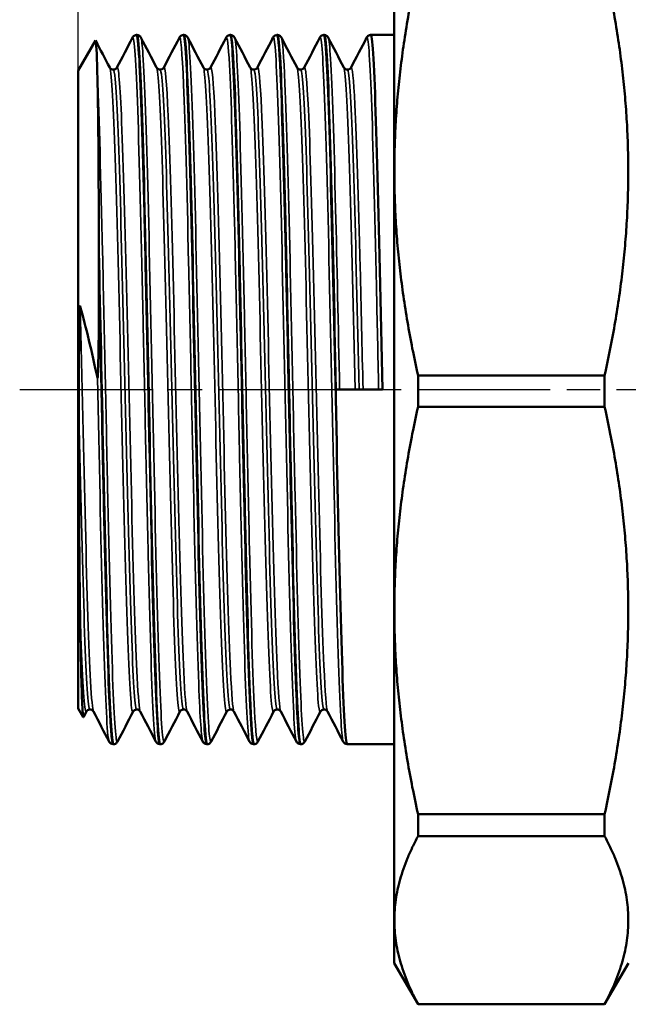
# Model space of a CAD drawing. Header units: millimetres. Extents: x 0 to 698, y -67 to 297.
# Tile 4 of 14: x 48 to 74, y 106 to 148. Entities that reach past the tile are written whole.
import ezdxf

# ---------------------------------------------------------------- set-up
doc = ezdxf.new("R2010")
doc.units = ezdxf.units.MM
doc.linetypes.add('CHAIN', pattern=[0.7087, 0.4724, -0.0591, 0.1181, -0.0591])
for name, color, linetype, lineweight in [('Видимые тонкие (ГОСТ)', 7, 'Continuous', 35), ('Видимый контур (ГОСТ)', 7, 'Continuous', 50), ('Осевая линия (ГОСТ)', 7, 'Continuous', 25), ('Размер (ГОСТ)', 7, 'Continuous', 25)]:
    doc.layers.add(name, color=color, linetype=linetype, lineweight=lineweight)
doc.styles.add('Обычный текст (ГОСТ)', font='GOST Common Italic.ttf')
doc.dimstyles.new('Обычный (ГОСТ)', dxfattribs={"dimtxt": 3.5, "dimasz": 3.5, "dimexe": 1, "dimexo": 0, "dimgap": 0.5, "dimtad": 1, "dimrnd": 1e-08, "dimtxsty": 'Обычный текст (ГОСТ)', "dimblk": 'Filled-1', "dimcen": 0.09, "dimdle": 15, "dimclrd": 256, "dimclre": 256, "dimclrt": 256, "dimazin": 2, "dimtfac": 0.714286, "dimtdec": 3, "dimtmove": 0, "dimatfit": 3, "dimfxl": 1, "dimtolj": 1, "dimlwd": 25, "dimlwe": 25, "dimarcsym": 0})

# ---------------------------------------------------------------- blocks, each defined once
blk = doc.blocks.new('Filled-1')
at = {"color": 0}
for p, q in [((0, 0), (-1, 0.143)), ((-1, 0.143), (-1, -0.143)), ((-1, 0), (0, 0)), ((-1, -0.143), (0, 0))]:
    blk.add_line(p, q, dxfattribs=at)
at = {"color": 0, "flags": 128}
blk.add_lwpolyline([(-1, -0.143), (0, 0), (-1, 0.143), (-1, -0.143)], dxfattribs=at)
at = {"color": 0}
blk.add_solid([(-1, -0.143), (0, 0), (-1, 0.143), (-1, -0.143)], dxfattribs=at)
blk = doc.blocks.new('*D13')
at = {"layer": 'Defpoints', "color": 0, "linetype": 'Continuous', "transparency": 16777216}
for p in [(90.813, 167.465), (90.813, 153.06), (50.813, 146.084)]:
    blk.add_point(p, dxfattribs=at)
at = {"layer": 'Размер (ГОСТ)', "linetype": 'Continuous', "lineweight": 25, "transparency": 16777216}
for p, q in [((50.813, 146.084), (50.813, 168.465)), ((90.813, 153.06), (90.813, 168.465)), ((54.313, 167.465), (87.313, 167.465))]:
    blk.add_line(p, q, dxfattribs=at)
at = {"layer": 'Размер (ГОСТ)', "linetype": 'Continuous', "lineweight": 25, "transparency": 16777216, "xscale": 3.5, "yscale": 3.5, "zscale": 3.5, "rotation": 180}
blk.add_blockref('Filled-1', (50.813, 167.465), dxfattribs=at)
at = {"layer": 'Размер (ГОСТ)', "linetype": 'Continuous', "lineweight": 25, "transparency": 16777216, "xscale": 3.5, "yscale": 3.5, "zscale": 3.5}
blk.add_blockref('Filled-1', (90.813, 167.465), dxfattribs=at)
at = {"layer": 'Размер (ГОСТ)', "linetype": 'Continuous', "lineweight": 25, "transparency": 16777216, "insert": (66.628, 171.465), "char_height": 3.5, "attachment_point": 1, "style": 'Обычный текст (ГОСТ)'}
blk.add_mtext('\\A1;40', dxfattribs=at)

msp = doc.modelspace()

# ---------------------------------------------------------------- linework, layer by layer
at = {"layer": 'Видимые тонкие (ГОСТ)'}
for points, knots in [([(55.133, 147.494), (55.193, 147.602), (55.253, 146.905), (55.313, 145.484), (55.385, 143.781), (55.457, 141.049), (55.529, 137.876), (55.601, 134.704), (55.673, 131.113), (55.745, 127.875), (55.817, 124.638), (55.889, 121.777), (55.96, 119.906), (56.018, 118.408), (56.076, 117.553), (56.133, 117.436)], [14.096544, 14.096544, 14.096544, 14.096544, 14.661943, 14.661943, 14.661943, 15.340031, 15.340031, 15.340031, 16.017974, 16.017974, 16.017974, 16.695775, 16.695775, 16.695775, 17.238137, 17.238137, 17.238137, 17.238137]), ([(63.133, 147.496), (63.201, 147.622), (63.268, 146.708), (63.336, 144.916), (63.408, 143.005), (63.48, 140.107), (63.552, 136.848), (63.583, 135.43), (63.615, 133.947), (63.646, 132.465)], [39.229285, 39.229285, 39.229285, 39.229285, 39.865744, 39.865744, 39.865744, 40.545033, 40.545033, 40.545033, 40.840704, 40.840704, 40.840704, 40.840704]), ([(53.133, 147.496), (53.139, 147.508), (53.146, 147.512), (53.152, 147.506), (53.224, 147.444), (53.296, 146.182), (53.368, 143.991), (53.44, 141.801), (53.512, 138.699), (53.585, 135.354), (53.657, 132.011), (53.729, 128.448), (53.801, 125.436), (53.873, 122.425), (53.945, 119.984), (54.017, 118.64), (54.056, 117.919), (54.094, 117.516), (54.133, 117.441)], [7.813359, 7.813359, 7.813359, 7.813359, 7.872176, 7.872176, 7.872176, 8.551939, 8.551939, 8.551939, 9.231517, 9.231517, 9.231517, 9.910913, 9.910913, 9.910913, 10.590132, 10.590132, 10.590132, 10.954951, 10.954951, 10.954951, 10.954951]), ([(53.492, 147.489), (53.522, 147.434), (53.551, 147.19), (53.58, 146.757), (53.652, 145.695), (53.724, 143.501), (53.796, 140.647), (53.868, 137.794), (53.94, 134.301), (54.012, 130.919), (54.084, 127.538), (54.156, 124.291), (54.228, 121.877), (54.3, 119.462), (54.372, 117.897), (54.444, 117.516), (54.46, 117.43), (54.476, 117.404), (54.492, 117.437)], [14.17779, 14.17779, 14.17779, 14.17779, 14.45475, 14.45475, 14.45475, 15.132884, 15.132884, 15.132884, 15.810871, 15.810871, 15.810871, 16.488715, 16.488715, 16.488715, 17.166419, 17.166419, 17.166419, 17.319382, 17.319382, 17.319382, 17.319382]), ([(55.492, 147.493), (55.505, 147.47), (55.519, 147.408), (55.532, 147.307), (55.604, 146.748), (55.676, 144.997), (55.749, 142.436), (55.821, 139.876), (55.893, 136.525), (55.966, 133.11), (56.038, 129.697), (56.11, 126.245), (56.183, 123.501), (56.255, 120.76), (56.327, 118.745), (56.399, 117.895), (56.43, 117.53), (56.461, 117.38), (56.492, 117.441)], [20.460975, 20.460975, 20.460975, 20.460975, 20.584522, 20.584522, 20.584522, 21.266611, 21.266611, 21.266611, 21.948243, 21.948243, 21.948243, 22.629433, 22.629433, 22.629433, 23.3102, 23.3102, 23.3102, 23.602568, 23.602568, 23.602568, 23.602568]), ([(57.133, 147.489), (57.18, 147.575), (57.226, 147.185), (57.273, 146.333), (57.345, 145.008), (57.417, 142.572), (57.49, 139.556), (57.562, 136.543), (57.634, 132.97), (57.707, 129.615), (57.779, 126.261), (57.851, 123.148), (57.924, 120.95), (57.993, 118.825), (58.063, 117.569), (58.133, 117.433)], [20.379729, 20.379729, 20.379729, 20.379729, 20.818352, 20.818352, 20.818352, 21.500283, 21.500283, 21.500283, 22.181761, 22.181761, 22.181761, 22.862805, 22.862805, 22.862805, 23.521322, 23.521322, 23.521322, 23.521322]), ([(57.492, 147.496), (57.561, 147.362), (57.629, 146.166), (57.697, 144.132), (57.769, 141.984), (57.841, 138.917), (57.913, 135.59), (57.985, 132.265), (58.057, 128.703), (58.129, 125.669), (58.2, 122.638), (58.272, 120.155), (58.344, 118.756), (58.394, 117.795), (58.443, 117.349), (58.492, 117.439)], [26.74416, 26.74416, 26.74416, 26.74416, 27.386799, 27.386799, 27.386799, 28.065048, 28.065048, 28.065048, 28.743002, 28.743002, 28.743002, 29.420675, 29.420675, 29.420675, 29.885753, 29.885753, 29.885753, 29.885753]), ([(59.133, 147.489), (59.162, 147.546), (59.191, 147.418), (59.221, 147.098), (59.293, 146.307), (59.365, 144.356), (59.437, 141.664), (59.509, 138.974), (59.581, 135.561), (59.652, 132.161), (59.724, 128.763), (59.796, 125.4), (59.868, 122.796), (59.94, 120.193), (60.012, 118.365), (60.084, 117.706), (60.1, 117.556), (60.117, 117.467), (60.133, 117.438)], [26.662915, 26.662915, 26.662915, 26.662915, 26.937906, 26.937906, 26.937906, 27.616359, 27.616359, 27.616359, 28.294507, 28.294507, 28.294507, 28.972364, 28.972364, 28.972364, 29.649946, 29.649946, 29.649946, 29.804507, 29.804507, 29.804507, 29.804507]), ([(59.492, 147.491), (59.543, 147.388), (59.593, 146.723), (59.644, 145.541), (59.716, 143.858), (59.788, 141.14), (59.86, 137.972), (59.932, 134.807), (60.004, 131.215), (60.076, 127.97), (60.148, 124.727), (60.22, 121.852), (60.292, 119.962), (60.359, 118.204), (60.425, 117.31), (60.492, 117.434)], [33.027346, 33.027346, 33.027346, 33.027346, 33.503934, 33.503934, 33.503934, 34.182755, 34.182755, 34.182755, 34.860943, 34.860943, 34.860943, 35.538561, 35.538561, 35.538561, 36.168938, 36.168938, 36.168938, 36.168938]), ([(61.133, 147.493), (61.147, 147.521), (61.16, 147.507), (61.174, 147.451), (61.246, 147.153), (61.318, 145.661), (61.39, 143.297), (61.462, 140.936), (61.534, 137.721), (61.606, 134.345), (61.678, 130.971), (61.75, 127.461), (61.822, 124.567), (61.894, 121.676), (61.966, 119.42), (62.038, 118.285), (62.069, 117.783), (62.101, 117.501), (62.133, 117.441)], [32.9461, 32.9461, 32.9461, 32.9461, 33.074406, 33.074406, 33.074406, 33.75366, 33.75366, 33.75366, 34.432241, 34.432241, 34.432241, 35.110212, 35.110212, 35.110212, 35.787636, 35.787636, 35.787636, 36.087693, 36.087693, 36.087693, 36.087693]), ([(61.492, 147.488), (61.525, 147.426), (61.558, 147.126), (61.591, 146.59), (61.664, 145.415), (61.736, 143.109), (61.808, 140.174), (61.865, 137.857), (61.922, 135.163), (61.979, 132.465)], [39.310531, 39.310531, 39.310531, 39.310531, 39.621118, 39.621118, 39.621118, 40.30271, 40.30271, 40.30271, 40.840704, 40.840704, 40.840704, 40.840704]), ([(52.465, 146.214), (52.533, 146.338), (52.6, 145.514), (52.668, 143.883), (52.742, 142.103), (52.815, 139.376), (52.889, 136.315), (52.963, 133.255), (53.037, 129.885), (53.11, 126.964), (53.184, 124.043), (53.258, 121.593), (53.331, 120.164), (53.376, 119.298), (53.421, 118.811), (53.465, 118.722)], [7.809584, 7.809584, 7.809584, 7.809584, 8.446349, 8.446349, 8.446349, 9.141241, 9.141241, 9.141241, 9.835942, 9.835942, 9.835942, 10.530457, 10.530457, 10.530457, 10.951176, 10.951176, 10.951176, 10.951176]), ([(54.465, 146.213), (54.529, 146.329), (54.593, 145.607), (54.657, 144.15), (54.73, 142.469), (54.804, 139.823), (54.877, 136.804), (54.951, 133.786), (55.024, 130.419), (55.098, 127.457), (55.171, 124.495), (55.245, 121.961), (55.319, 120.422), (55.367, 119.398), (55.416, 118.819), (55.465, 118.721)], [14.092769, 14.092769, 14.092769, 14.092769, 14.693883, 14.693883, 14.693883, 15.387215, 15.387215, 15.387215, 16.080396, 16.080396, 16.080396, 16.773429, 16.773429, 16.773429, 17.234362, 17.234362, 17.234362, 17.234362]), ([(56.465, 146.212), (56.527, 146.325), (56.59, 145.643), (56.652, 144.256), (56.726, 142.606), (56.8, 139.97), (56.874, 136.946), (56.948, 133.924), (57.022, 130.537), (57.096, 127.551), (57.169, 124.567), (57.243, 122.007), (57.317, 120.449), (57.367, 119.409), (57.416, 118.821), (57.465, 118.721)], [20.375954, 20.375954, 20.375954, 20.375954, 20.962364, 20.962364, 20.962364, 21.659534, 21.659534, 21.659534, 22.356234, 22.356234, 22.356234, 23.052485, 23.052485, 23.052485, 23.517547, 23.517547, 23.517547, 23.517547]), ([(52.16, 146.209), (52.182, 146.17), (52.203, 146.037), (52.225, 145.81), (52.299, 145.029), (52.372, 143.136), (52.446, 140.557), (52.52, 137.979), (52.593, 134.734), (52.667, 131.553), (52.741, 128.374), (52.815, 125.282), (52.888, 122.974), (52.962, 120.667), (53.036, 119.16), (53.109, 118.793), (53.126, 118.709), (53.143, 118.685), (53.16, 118.719)], [7.89838, 7.89838, 7.89838, 7.89838, 8.101262, 8.101262, 8.101262, 8.79625, 8.79625, 8.79625, 9.491045, 9.491045, 9.491045, 10.185652, 10.185652, 10.185652, 10.880076, 10.880076, 10.880076, 11.039972, 11.039972, 11.039972, 11.039972]), ([(52.313, 146.12), (52.339, 146.122), (52.365, 145.989), (52.391, 145.717), (52.465, 144.945), (52.539, 143.065), (52.613, 140.501), (52.686, 137.937), (52.76, 134.71), (52.834, 131.547), (52.908, 128.385), (52.982, 125.312), (53.056, 123.022), (53.129, 120.732), (53.203, 119.242), (53.277, 118.888), (53.289, 118.831), (53.301, 118.804), (53.313, 118.805)], [7.853982, 7.853982, 7.853982, 7.853982, 8.099677, 8.099677, 8.099677, 8.795948, 8.795948, 8.795948, 9.492026, 9.492026, 9.492026, 10.187914, 10.187914, 10.187914, 10.883619, 10.883619, 10.883619, 10.995574, 10.995574, 10.995574, 10.995574]), ([(54.16, 146.21), (54.178, 146.178), (54.196, 146.081), (54.214, 145.919), (54.287, 145.248), (54.361, 143.461), (54.434, 140.957), (54.508, 138.454), (54.582, 135.255), (54.655, 132.076), (54.729, 128.897), (54.802, 125.763), (54.876, 123.375), (54.949, 120.988), (55.023, 119.365), (55.096, 118.869), (55.118, 118.726), (55.139, 118.677), (55.16, 118.72)], [14.181565, 14.181565, 14.181565, 14.181565, 14.349584, 14.349584, 14.349584, 15.042994, 15.042994, 15.042994, 15.736249, 15.736249, 15.736249, 16.429355, 16.429355, 16.429355, 17.122315, 17.122315, 17.122315, 17.323158, 17.323158, 17.323158, 17.323158]), ([(54.313, 146.121), (54.336, 146.123), (54.36, 146.014), (54.384, 145.791), (54.457, 145.093), (54.531, 143.285), (54.605, 140.774), (54.678, 138.263), (54.752, 135.068), (54.826, 131.908), (54.899, 128.748), (54.973, 125.647), (55.047, 123.301), (55.12, 120.956), (55.194, 119.384), (55.268, 118.939), (55.283, 118.848), (55.298, 118.804), (55.313, 118.806)], [14.137167, 14.137167, 14.137167, 14.137167, 14.359523, 14.359523, 14.359523, 15.05421, 15.05421, 15.05421, 15.748743, 15.748743, 15.748743, 16.443125, 16.443125, 16.443125, 17.137361, 17.137361, 17.137361, 17.27876, 17.27876, 17.27876, 17.27876]), ([(56.16, 146.21), (56.178, 146.179), (56.195, 146.085), (56.213, 145.927), (56.287, 145.261), (56.361, 143.465), (56.435, 140.945), (56.509, 138.427), (56.583, 135.205), (56.657, 132.009), (56.73, 128.816), (56.804, 125.673), (56.878, 123.291), (56.952, 120.911), (57.026, 119.308), (57.1, 118.846), (57.12, 118.72), (57.14, 118.679), (57.16, 118.72)], [20.46475, 20.46475, 20.46475, 20.46475, 20.629918, 20.629918, 20.629918, 21.327317, 21.327317, 21.327317, 22.024238, 22.024238, 22.024238, 22.720701, 22.720701, 22.720701, 23.416723, 23.416723, 23.416723, 23.606343, 23.606343, 23.606343, 23.606343]), ([(56.313, 146.121), (56.337, 146.123), (56.361, 146.007), (56.386, 145.77), (56.46, 145.047), (56.534, 143.202), (56.608, 140.656), (56.682, 138.111), (56.756, 134.885), (56.83, 131.71), (56.904, 128.537), (56.978, 125.44), (57.052, 123.122), (57.126, 120.805), (57.2, 119.283), (57.274, 118.902), (57.287, 118.836), (57.3, 118.804), (57.313, 118.805)], [20.420352, 20.420352, 20.420352, 20.420352, 20.649558, 20.649558, 20.649558, 21.34823, 21.34823, 21.34823, 22.046424, 22.046424, 22.046424, 22.744158, 22.744158, 22.744158, 23.441449, 23.441449, 23.441449, 23.561945, 23.561945, 23.561945, 23.561945]), ([(58.16, 146.211), (58.175, 146.184), (58.191, 146.11), (58.206, 145.988), (58.279, 145.395), (58.353, 143.678), (58.426, 141.223), (58.5, 138.769), (58.574, 135.596), (58.647, 132.415), (58.721, 129.235), (58.794, 126.071), (58.868, 123.633), (58.941, 121.195), (59.015, 119.5), (59.088, 118.927), (59.112, 118.74), (59.136, 118.673), (59.16, 118.721)], [26.747935, 26.747935, 26.747935, 26.747935, 26.890815, 26.890815, 26.890815, 27.58455, 27.58455, 27.58455, 28.277965, 28.277965, 28.277965, 28.971075, 28.971075, 28.971075, 29.663897, 29.663897, 29.663897, 29.889528, 29.889528, 29.889528, 29.889528]), ([(58.313, 146.121), (58.336, 146.123), (58.359, 146.018), (58.382, 145.803), (58.456, 145.117), (58.53, 143.319), (58.603, 140.814), (58.677, 138.31), (58.751, 135.118), (58.825, 131.956), (58.898, 128.796), (58.972, 125.691), (59.046, 123.338), (59.119, 120.986), (59.193, 119.403), (59.267, 118.946), (59.282, 118.851), (59.297, 118.804), (59.313, 118.806)], [26.703538, 26.703538, 26.703538, 26.703538, 26.921878, 26.921878, 26.921878, 27.616879, 27.616879, 27.616879, 28.311559, 28.311559, 28.311559, 29.005934, 29.005934, 29.005934, 29.700021, 29.700021, 29.700021, 29.84513, 29.84513, 29.84513, 29.84513]), ([(58.465, 146.212), (58.525, 146.319), (58.585, 145.7), (58.644, 144.423), (58.718, 142.847), (58.791, 140.283), (58.865, 137.304), (58.939, 134.326), (59.012, 130.957), (59.086, 127.953), (59.159, 124.949), (59.233, 122.332), (59.306, 120.687), (59.359, 119.501), (59.412, 118.829), (59.465, 118.722)], [26.65914, 26.65914, 26.65914, 26.65914, 27.221496, 27.221496, 27.221496, 27.915076, 27.915076, 27.915076, 28.608344, 28.608344, 28.608344, 29.301314, 29.301314, 29.301314, 29.800732, 29.800732, 29.800732, 29.800732]), ([(60.16, 146.212), (60.173, 146.189), (60.185, 146.135), (60.198, 146.047), (60.271, 145.533), (60.345, 143.886), (60.419, 141.478), (60.492, 139.073), (60.566, 135.926), (60.64, 132.744), (60.713, 129.565), (60.787, 126.374), (60.86, 123.887), (60.935, 121.371), (61.009, 119.595), (61.083, 118.967), (61.109, 118.751), (61.135, 118.671), (61.16, 118.722)], [33.031121, 33.031121, 33.031121, 33.031121, 33.149018, 33.149018, 33.149018, 33.84347, 33.84347, 33.84347, 34.537227, 34.537227, 34.537227, 35.230356, 35.230356, 35.230356, 35.93165, 35.93165, 35.93165, 36.172713, 36.172713, 36.172713, 36.172713]), ([(60.313, 146.121), (60.334, 146.124), (60.356, 146.031), (60.378, 145.842), (60.452, 145.198), (60.525, 143.437), (60.599, 140.954), (60.673, 138.475), (60.747, 135.294), (60.821, 132.13), (60.894, 128.969), (60.968, 125.848), (61.042, 123.468), (61.116, 121.068), (61.19, 119.442), (61.264, 118.96), (61.281, 118.855), (61.297, 118.805), (61.313, 118.806)], [32.986723, 32.986723, 32.986723, 32.986723, 33.191314, 33.191314, 33.191314, 33.887004, 33.887004, 33.887004, 34.582, 34.582, 34.582, 35.27637, 35.27637, 35.27637, 35.976559, 35.976559, 35.976559, 36.128316, 36.128316, 36.128316, 36.128316]), ([(60.465, 146.212), (60.525, 146.319), (60.585, 145.699), (60.644, 144.419), (60.718, 142.84), (60.792, 140.272), (60.865, 137.289), (60.939, 134.31), (61.013, 130.94), (61.086, 127.936), (61.16, 124.935), (61.233, 122.32), (61.307, 120.679), (61.36, 119.498), (61.412, 118.828), (61.465, 118.721)], [32.942325, 32.942325, 32.942325, 32.942325, 33.505284, 33.505284, 33.505284, 34.199371, 34.199371, 34.199371, 34.892798, 34.892798, 34.892798, 35.585631, 35.585631, 35.585631, 36.083918, 36.083918, 36.083918, 36.083918]), ([(62.16, 146.212), (62.171, 146.192), (62.182, 146.147), (62.193, 146.076), (62.269, 145.592), (62.344, 143.918), (62.42, 141.446), (62.495, 138.975), (62.571, 135.727), (62.646, 132.465)], [39.314306, 39.314306, 39.314306, 39.314306, 39.418766, 39.418766, 39.418766, 40.129735, 40.129735, 40.129735, 40.840704, 40.840704, 40.840704, 40.840704]), ([(62.313, 146.122), (62.333, 146.124), (62.354, 146.042), (62.374, 145.874), (62.448, 145.263), (62.523, 143.517), (62.597, 141.034), (62.669, 138.629), (62.741, 135.552), (62.813, 132.465)], [39.269908, 39.269908, 39.269908, 39.269908, 39.462687, 39.462687, 39.462687, 40.162716, 40.162716, 40.162716, 40.840704, 40.840704, 40.840704, 40.840704]), ([(62.465, 146.21), (62.522, 146.313), (62.578, 145.766), (62.635, 144.619), (62.709, 143.122), (62.782, 140.613), (62.856, 137.658), (62.897, 136.014), (62.938, 134.24), (62.979, 132.465)], [39.22551, 39.22551, 39.22551, 39.22551, 39.7583, 39.7583, 39.7583, 40.453834, 40.453834, 40.453834, 40.840704, 40.840704, 40.840704, 40.840704]), ([(51.635, 145.736), (51.708, 144.132), (51.78, 141.473), (51.852, 138.335), (51.924, 135.198), (51.996, 131.604), (52.068, 128.328), (52.14, 125.053), (52.212, 122.119), (52.284, 120.159), (52.354, 118.274), (52.423, 117.303), (52.492, 117.433)], [8.344285, 8.344285, 8.344285, 8.344285, 9.023919, 9.023919, 9.023919, 9.70337, 9.70337, 9.70337, 10.382643, 10.382643, 10.382643, 11.036197, 11.036197, 11.036197, 11.036197]), ([(50.896, 136.026), (50.97, 132.939), (51.044, 129.565), (51.118, 126.667), (51.192, 123.77), (51.266, 121.37), (51.339, 120.01), (51.381, 119.238), (51.423, 118.805), (51.465, 118.723)], [2.87985, 2.87985, 2.87985, 2.87985, 3.576419, 3.576419, 3.576419, 4.272763, 4.272763, 4.272763, 4.667991, 4.667991, 4.667991, 4.667991]), ([(51.635, 132.965), (51.708, 129.552), (51.78, 126.109), (51.852, 123.386), (51.925, 120.663), (51.997, 118.677), (52.069, 117.859), (52.09, 117.617), (52.112, 117.478), (52.133, 117.439)], [3.108305, 3.108305, 3.108305, 3.108305, 3.789479, 3.789479, 3.789479, 4.470439, 4.470439, 4.470439, 4.671766, 4.671766, 4.671766, 4.671766]), ([(50.838, 131.395), (50.912, 128.227), (50.986, 125.161), (51.06, 122.894), (51.134, 120.627), (51.208, 119.175), (51.282, 118.867), (51.292, 118.824), (51.302, 118.803), (51.313, 118.804)], [3.220011, 3.220011, 3.220011, 3.220011, 3.917755, 3.917755, 3.917755, 4.615276, 4.615276, 4.615276, 4.712389, 4.712389, 4.712389, 4.712389]), ([(50.896, 122.732), (50.97, 120.474), (51.044, 119.04), (51.118, 118.756), (51.132, 118.702), (51.146, 118.689), (51.16, 118.718)], [3.927055, 3.927055, 3.927055, 3.927055, 4.6232876, 4.6232876, 4.6232876, 4.7567869, 4.7567869, 4.7567869, 4.7567869])]:
    msp.add_open_spline(points, degree=3, knots=knots, dxfattribs=at)
at = {"layer": 'Видимый контур (ГОСТ)'}
for p, q in [((64.313, 156.957), (64.313, 107.973)), ((53.321, 147.61), (53.305, 147.61)), ((55.321, 147.61), (55.305, 147.61)), ((57.321, 147.61), (57.305, 147.61)), ((59.321, 147.61), (59.305, 147.61)), ((61.321, 147.61), (61.305, 147.61)), ((64.313, 147.61), (63.305, 147.61)), ((50.813, 146.084), (51.553, 147.367)), ((50.813, 146.084), (50.813, 118.846)), ((51.694, 137.64), (51.694, 138.345)), ((65.328, 131.733), (65.328, 133.072)), ((65.328, 133.072), (73.298, 133.072)), ((73.298, 133.072), (73.298, 131.733)), ((63.805, 132.465), (61.821, 132.465)), ((65.328, 131.733), (73.298, 131.733)), ((50.813, 118.846), (51.028, 118.474)), ((51.16, 118.715), (51.035, 118.474)), ((52.321, 117.32), (52.305, 117.32)), ((54.321, 117.32), (54.305, 117.32)), ((56.321, 117.32), (56.305, 117.32)), ((58.321, 117.32), (58.305, 117.32)), ((60.321, 117.32), (60.305, 117.32)), ((64.313, 117.32), (62.305, 117.32)), ((65.328, 113.393), (65.328, 114.337)), ((65.328, 114.337), (73.298, 114.337)), ((73.298, 114.337), (73.298, 113.393)), ((65.328, 113.393), (73.298, 113.393)), ((64.313, 107.973), (65.328, 106.215)), ((74.313, 107.973), (73.298, 106.215)), ((65.328, 106.215), (65.328, 106.222)), ((65.328, 106.222), (73.298, 106.222)), ((65.328, 106.215), (73.298, 106.215)), ((73.298, 106.222), (73.298, 106.215))]:
    msp.add_line(p, q, dxfattribs=at)
for points in [[(65.328, 150.502), (63.374, 141.787), (65.328, 133.072)], [(73.298, 133.072), (75.251, 141.787), (73.298, 150.502)], [(65.328, 131.733), (63.374, 123.035), (65.328, 114.337)], [(73.298, 114.337), (75.251, 123.035), (73.298, 131.733)], [(65.328, 113.393), (63.374, 109.808), (65.328, 106.222)], [(73.298, 106.222), (75.251, 109.808), (73.298, 113.393)]]:
    msp.add_rational_spline(points, [1.00023554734, 1.07168094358, 1.00023554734], degree=2, dxfattribs=at)
for points, knots in [([(53.133, 147.496), (53.141, 147.512), (53.152, 147.531), (53.188, 147.566), (53.204, 147.579), (53.247, 147.6), (53.275, 147.609), (53.304, 147.61)], [0, 0, 0, 0, 0.03103662, 0.03103662, 0.04718856, 0.04718856, 0.06391923, 0.06391923, 0.06391923, 0.06391923]), ([(53.304, 147.602), (53.344, 147.602), (53.384, 147.254), (53.424, 146.562), (53.496, 145.31), (53.568, 142.941), (53.64, 139.965), (53.712, 136.99), (53.784, 133.429), (53.856, 130.048), (53.928, 126.668), (54, 123.492), (54.072, 121.203), (54.144, 118.915), (54.216, 117.528), (54.287, 117.342), (54.293, 117.327), (54.299, 117.32), (54.305, 117.32)], [7.85309, 7.85309, 7.85309, 7.85309, 8.228148, 8.228148, 8.228148, 8.906677, 8.906677, 8.906677, 9.585024, 9.585024, 9.585024, 10.263193, 10.263193, 10.263193, 10.941186, 10.941186, 10.941186, 10.995574, 10.995574, 10.995574, 10.995574]), ([(53.321, 147.61), (53.361, 147.608), (53.399, 147.593), (53.447, 147.56), (53.461, 147.543), (53.481, 147.517), (53.487, 147.506), (53.492, 147.496)], [0, 0, 0, 0, 0.02314526, 0.02314526, 0.0445563, 0.0445563, 0.06388732, 0.06388732, 0.06388732, 0.06388732]), ([(54.321, 117.326), (54.3, 117.322), (54.278, 117.421), (54.257, 117.624), (54.185, 118.307), (54.113, 120.168), (54.041, 122.805), (53.969, 125.441), (53.897, 128.833), (53.825, 132.254), (53.753, 135.672), (53.681, 139.095), (53.61, 141.789), (53.538, 144.48), (53.466, 146.425), (53.394, 147.207), (53.37, 147.474), (53.345, 147.605), (53.321, 147.603)], [-17.279651, -17.279651, -17.279651, -17.279651, -17.078008, -17.078008, -17.078008, -16.399588, -16.399588, -16.399588, -15.721865, -15.721865, -15.721865, -15.044776, -15.044776, -15.044776, -14.36826, -14.36826, -14.36826, -14.137167, -14.137167, -14.137167, -14.137167]), ([(55.133, 147.496), (55.141, 147.512), (55.152, 147.531), (55.188, 147.566), (55.204, 147.579), (55.247, 147.6), (55.275, 147.609), (55.304, 147.61)], [0, 0, 0, 0, 0.03103662, 0.03103662, 0.04718856, 0.04718856, 0.06391923, 0.06391923, 0.06391923, 0.06391923]), ([(55.304, 147.604), (55.325, 147.607), (55.345, 147.518), (55.366, 147.333), (55.438, 146.682), (55.509, 144.857), (55.581, 142.248), (55.653, 139.639), (55.725, 136.265), (55.797, 132.849), (55.868, 129.434), (55.94, 126), (56.012, 123.283), (56.084, 120.567), (56.156, 118.586), (56.227, 117.764), (56.253, 117.469), (56.279, 117.325), (56.305, 117.327)], [14.136276, 14.136276, 14.136276, 14.136276, 14.328672, 14.328672, 14.328672, 15.005701, 15.005701, 15.005701, 15.682582, 15.682582, 15.682582, 16.35932, 16.35932, 16.35932, 17.035919, 17.035919, 17.035919, 17.27876, 17.27876, 17.27876, 17.27876]), ([(56.321, 117.328), (56.281, 117.328), (56.241, 117.683), (56.2, 118.388), (56.129, 119.649), (56.057, 122.022), (55.985, 124.997), (55.913, 127.971), (55.841, 131.526), (55.769, 134.9), (55.697, 138.273), (55.626, 141.441), (55.554, 143.726), (55.482, 146.01), (55.41, 147.395), (55.338, 147.586), (55.333, 147.602), (55.327, 147.61), (55.321, 147.609)], [-23.562836, -23.562836, -23.562836, -23.562836, -23.184198, -23.184198, -23.184198, -22.506759, -22.506759, -22.506759, -21.829631, -21.829631, -21.829631, -21.152798, -21.152798, -21.152798, -20.476246, -20.476246, -20.476246, -20.420352, -20.420352, -20.420352, -20.420352]), ([(55.321, 147.61), (55.361, 147.608), (55.399, 147.593), (55.447, 147.56), (55.461, 147.543), (55.481, 147.517), (55.487, 147.506), (55.492, 147.496)], [0, 0, 0, 0, 0.02314526, 0.02314526, 0.0445563, 0.0445563, 0.06388732, 0.06388732, 0.06388732, 0.06388732]), ([(57.133, 147.496), (57.141, 147.512), (57.152, 147.531), (57.188, 147.566), (57.204, 147.579), (57.247, 147.6), (57.275, 147.609), (57.304, 147.61)], [0, 0, 0, 0, 0.03103662, 0.03103662, 0.04718856, 0.04718856, 0.06391923, 0.06391923, 0.06391923, 0.06391923]), ([(57.304, 147.609), (57.308, 147.61), (57.312, 147.607), (57.315, 147.601), (57.388, 147.486), (57.46, 146.158), (57.532, 143.905), (57.604, 141.654), (57.677, 138.495), (57.749, 135.112), (57.821, 131.731), (57.893, 128.15), (57.965, 125.145), (58.037, 122.141), (58.11, 119.732), (58.182, 118.438), (58.223, 117.702), (58.264, 117.33), (58.305, 117.328)], [20.419461, 20.419461, 20.419461, 20.419461, 20.453859, 20.453859, 20.453859, 21.134898, 21.134898, 21.134898, 21.815477, 21.815477, 21.815477, 22.495615, 22.495615, 22.495615, 23.175326, 23.175326, 23.175326, 23.561945, 23.561945, 23.561945, 23.561945]), ([(57.321, 147.61), (57.361, 147.608), (57.399, 147.593), (57.447, 147.56), (57.461, 147.543), (57.481, 147.517), (57.487, 147.506), (57.492, 147.496)], [0, 0, 0, 0, 0.02314526, 0.02314526, 0.0445563, 0.0445563, 0.06388732, 0.06388732, 0.06388732, 0.06388732]), ([(58.321, 117.323), (58.263, 117.327), (58.205, 118.092), (58.146, 119.532), (58.074, 121.321), (58.002, 124.14), (57.93, 127.379), (57.857, 130.614), (57.785, 134.246), (57.713, 137.487), (57.641, 140.726), (57.569, 143.552), (57.497, 145.355), (57.438, 146.82), (57.379, 147.6), (57.321, 147.607)], [-29.846022, -29.846022, -29.846022, -29.846022, -29.297787, -29.297787, -29.297787, -28.616827, -28.616827, -28.616827, -27.936323, -27.936323, -27.936323, -27.256259, -27.256259, -27.256259, -26.703538, -26.703538, -26.703538, -26.703538]), ([(59.133, 147.496), (59.141, 147.512), (59.152, 147.531), (59.188, 147.566), (59.204, 147.579), (59.247, 147.6), (59.275, 147.609), (59.304, 147.61)], [0, 0, 0, 0, 0.03103662, 0.03103662, 0.04718856, 0.04718856, 0.06391923, 0.06391923, 0.06391923, 0.06391923]), ([(59.304, 147.606), (59.362, 147.602), (59.42, 146.853), (59.477, 145.439), (59.549, 143.676), (59.621, 140.89), (59.693, 137.681), (59.765, 134.473), (59.836, 130.863), (59.908, 127.625), (59.98, 124.388), (60.052, 121.545), (60.124, 119.705), (60.184, 118.158), (60.244, 117.329), (60.305, 117.322)], [26.702646, 26.702646, 26.702646, 26.702646, 27.24555, 27.24555, 27.24555, 27.92273, 27.92273, 27.92273, 28.599611, 28.599611, 28.599611, 29.27621, 29.27621, 29.27621, 29.84513, 29.84513, 29.84513, 29.84513]), ([(59.321, 147.61), (59.361, 147.608), (59.399, 147.593), (59.447, 147.56), (59.461, 147.543), (59.481, 147.517), (59.487, 147.506), (59.492, 147.496)], [0, 0, 0, 0, 0.02314526, 0.02314526, 0.0445563, 0.0445563, 0.06388732, 0.06388732, 0.06388732, 0.06388732]), ([(60.321, 117.32), (60.317, 117.32), (60.314, 117.322), (60.31, 117.328), (60.239, 117.438), (60.167, 118.747), (60.095, 120.973), (60.023, 123.199), (59.951, 126.328), (59.879, 129.688), (59.808, 133.047), (59.736, 136.614), (59.664, 139.625), (59.592, 142.635), (59.52, 145.069), (59.449, 146.405), (59.406, 147.197), (59.363, 147.6), (59.321, 147.602)], [-36.129207, -36.129207, -36.129207, -36.129207, -36.096096, -36.096096, -36.096096, -35.418944, -35.418944, -35.418944, -34.741942, -34.741942, -34.741942, -34.065086, -34.065086, -34.065086, -33.388373, -33.388373, -33.388373, -32.986723, -32.986723, -32.986723, -32.986723]), ([(61.133, 147.496), (61.141, 147.512), (61.152, 147.531), (61.188, 147.566), (61.204, 147.579), (61.247, 147.6), (61.275, 147.609), (61.304, 147.61)], [0, 0, 0, 0, 0.03103662, 0.03103662, 0.04718856, 0.04718856, 0.06391923, 0.06391923, 0.06391923, 0.06391923]), ([(61.304, 147.602), (61.344, 147.602), (61.383, 147.268), (61.422, 146.602), (61.493, 145.374), (61.565, 143.029), (61.637, 140.069), (61.709, 137.113), (61.781, 133.564), (61.853, 130.184), (61.925, 126.808), (61.996, 123.623), (62.068, 121.312), (62.141, 118.982), (62.213, 117.558), (62.285, 117.348), (62.292, 117.329), (62.298, 117.32), (62.305, 117.321)], [32.985831, 32.985831, 32.985831, 32.985831, 33.353636, 33.353636, 33.353636, 34.031471, 34.031471, 34.031471, 34.708661, 34.708661, 34.708661, 35.385269, 35.385269, 35.385269, 36.067328, 36.067328, 36.067328, 36.128316, 36.128316, 36.128316, 36.128316]), ([(61.321, 147.61), (61.361, 147.608), (61.399, 147.593), (61.447, 147.56), (61.461, 147.543), (61.481, 147.517), (61.487, 147.506), (61.492, 147.496)], [0, 0, 0, 0, 0.02314526, 0.02314526, 0.0445563, 0.0445563, 0.06388732, 0.06388732, 0.06388732, 0.06388732]), ([(61.821, 132.465), (61.749, 135.889), (61.677, 139.302), (61.605, 141.968), (61.533, 144.634), (61.461, 146.535), (61.389, 147.263), (61.366, 147.493), (61.343, 147.606), (61.321, 147.604)], [-40.840704, -40.840704, -40.840704, -40.840704, -40.162389, -40.162389, -40.162389, -39.484252, -39.484252, -39.484252, -39.269908, -39.269908, -39.269908, -39.269908]), ([(63.133, 147.496), (63.141, 147.512), (63.152, 147.531), (63.188, 147.566), (63.204, 147.579), (63.247, 147.6), (63.275, 147.609), (63.304, 147.61)], [0, 0, 0, 0, 0.03103662, 0.03103662, 0.04718856, 0.04718856, 0.06391923, 0.06391923, 0.06391923, 0.06391923]), ([(63.304, 147.604), (63.325, 147.607), (63.346, 147.513), (63.367, 147.319), (63.44, 146.642), (63.513, 144.755), (63.586, 142.073), (63.659, 139.391), (63.732, 135.934), (63.805, 132.465)], [39.269017, 39.269017, 39.269017, 39.269017, 39.466233, 39.466233, 39.466233, 40.153469, 40.153469, 40.153469, 40.840704, 40.840704, 40.840704, 40.840704]), ([(51.553, 147.367), (51.559, 147.376), (51.565, 147.361), (51.592, 147.161), (51.614, 146.622), (51.635, 145.736)], [-0.7365447, -0.7365447, -0.7365447, -0.7365447, -0.5855079, -0.5855079, 0, 0, 0, 0]), ([(52.16, 146.215), (52.164, 146.208), (52.17, 146.195), (52.201, 146.166), (52.216, 146.154), (52.257, 146.134), (52.285, 146.127), (52.313, 146.127)], [0, 0, 0, 0, 0.03112955, 0.03112955, 0.0474541, 0.0474541, 0.06438778, 0.06438778, 0.06438778, 0.06438778]), ([(52.313, 146.127), (52.352, 146.127), (52.39, 146.142), (52.434, 146.172), (52.445, 146.185), (52.459, 146.204), (52.463, 146.21), (52.465, 146.215)], [0, 0, 0, 0, 0.02401448, 0.02401448, 0.04491316, 0.04491316, 0.06436013, 0.06436013, 0.06436013, 0.06436013]), ([(54.16, 146.215), (54.164, 146.208), (54.17, 146.195), (54.201, 146.166), (54.216, 146.154), (54.257, 146.134), (54.285, 146.127), (54.313, 146.127)], [0, 0, 0, 0, 0.03112955, 0.03112955, 0.0474541, 0.0474541, 0.06438778, 0.06438778, 0.06438778, 0.06438778]), ([(54.313, 146.127), (54.352, 146.127), (54.39, 146.142), (54.434, 146.172), (54.445, 146.185), (54.459, 146.204), (54.463, 146.21), (54.465, 146.215)], [0, 0, 0, 0, 0.02401448, 0.02401448, 0.04491316, 0.04491316, 0.06436013, 0.06436013, 0.06436013, 0.06436013]), ([(56.16, 146.215), (56.164, 146.208), (56.17, 146.195), (56.201, 146.166), (56.216, 146.154), (56.257, 146.134), (56.285, 146.127), (56.313, 146.127)], [0, 0, 0, 0, 0.03112955, 0.03112955, 0.0474541, 0.0474541, 0.06438778, 0.06438778, 0.06438778, 0.06438778]), ([(56.313, 146.127), (56.352, 146.127), (56.39, 146.142), (56.434, 146.172), (56.445, 146.185), (56.459, 146.204), (56.463, 146.21), (56.465, 146.215)], [0, 0, 0, 0, 0.02401448, 0.02401448, 0.04491316, 0.04491316, 0.06436013, 0.06436013, 0.06436013, 0.06436013]), ([(58.16, 146.215), (58.164, 146.208), (58.17, 146.195), (58.201, 146.166), (58.216, 146.154), (58.257, 146.134), (58.285, 146.127), (58.313, 146.127)], [0, 0, 0, 0, 0.03112955, 0.03112955, 0.0474541, 0.0474541, 0.06438778, 0.06438778, 0.06438778, 0.06438778]), ([(58.313, 146.127), (58.352, 146.127), (58.39, 146.142), (58.434, 146.172), (58.445, 146.185), (58.459, 146.204), (58.463, 146.21), (58.465, 146.215)], [0, 0, 0, 0, 0.02401448, 0.02401448, 0.04491316, 0.04491316, 0.06436013, 0.06436013, 0.06436013, 0.06436013]), ([(60.16, 146.215), (60.164, 146.208), (60.17, 146.195), (60.201, 146.166), (60.216, 146.154), (60.257, 146.134), (60.285, 146.127), (60.313, 146.127)], [0, 0, 0, 0, 0.03112955, 0.03112955, 0.0474541, 0.0474541, 0.06438778, 0.06438778, 0.06438778, 0.06438778]), ([(60.313, 146.127), (60.352, 146.127), (60.39, 146.142), (60.434, 146.172), (60.445, 146.185), (60.459, 146.204), (60.463, 146.21), (60.465, 146.215)], [0, 0, 0, 0, 0.02401448, 0.02401448, 0.04491316, 0.04491316, 0.06436013, 0.06436013, 0.06436013, 0.06436013]), ([(62.16, 146.215), (62.164, 146.208), (62.17, 146.195), (62.201, 146.166), (62.216, 146.154), (62.257, 146.134), (62.285, 146.127), (62.313, 146.127)], [0, 0, 0, 0, 0.03112955, 0.03112955, 0.0474541, 0.0474541, 0.06438778, 0.06438778, 0.06438778, 0.06438778]), ([(62.313, 146.127), (62.352, 146.127), (62.39, 146.142), (62.434, 146.172), (62.445, 146.185), (62.459, 146.204), (62.463, 146.21), (62.465, 146.215)], [0, 0, 0, 0, 0.02401448, 0.02401448, 0.04491316, 0.04491316, 0.06436013, 0.06436013, 0.06436013, 0.06436013]), ([(51.635, 145.736), (51.654, 144.966), (51.667, 143.935), (51.687, 141.424), (51.693, 139.95), (51.694, 138.345)], [-1.03195, -1.03195, -1.03195, -1.03195, -0.522544, -0.522544, 0, 0, 0, 0]), ([(52.321, 117.32), (52.318, 117.32), (52.315, 117.321), (52.312, 117.325), (52.241, 117.413), (52.169, 118.704), (52.097, 120.919), (52.024, 123.144), (51.952, 126.286), (51.88, 129.664), (51.818, 132.565), (51.756, 135.625), (51.694, 138.345)], [-10.996466, -10.996466, -10.996466, -10.996466, -10.969837, -10.969837, -10.969837, -10.291708, -10.291708, -10.291708, -9.610762, -9.610762, -9.610762, -9.02601, -9.02601, -9.02601, -9.02601]), ([(51.694, 137.64), (51.693, 136.27), (51.702, 134.805), (51.659, 133.186), (51.654, 133.062), (51.647, 132.989), (51.646, 132.975), (51.643, 132.964), (51.643, 132.961), (51.642, 132.958), (51.641, 132.958), (51.641, 132.957), (51.64, 132.956), (51.64, 132.956), (51.64, 132.956), (51.639, 132.956), (51.639, 132.956), (51.638, 132.957), (51.638, 132.957), (51.637, 132.96), (51.636, 132.962), (51.635, 132.965)], [-0.2130595, -0.2130595, -0.2130595, -0.2130595, -0.0280792, -0.0280792, -0.0075214, -0.0075214, -0.0036756, -0.0036756, -0.0025972, -0.0025972, -0.0021556, -0.0021556, -0.001904, -0.001904, -0.0016946, -0.0016946, -0.0014568, -0.0014568, -0.001083, -0.001083, 0, 0, 0, 0]), ([(51.694, 137.64), (51.766, 134.413), (51.838, 130.784), (51.91, 127.537), (51.982, 124.291), (52.055, 121.451), (52.127, 119.629), (52.186, 118.13), (52.245, 117.329), (52.305, 117.323)], [2.79285, 2.79285, 2.79285, 2.79285, 3.472987, 3.472987, 3.472987, 4.152908, 4.152908, 4.152908, 4.712389, 4.712389, 4.712389, 4.712389]), ([(50.896, 136.026), (50.896, 136.028), (50.895, 136.029), (50.894, 136.031), (50.894, 136.032), (50.893, 136.033), (50.893, 136.033), (50.892, 136.033), (50.892, 136.033), (50.892, 136.033), (50.891, 136.033), (50.891, 136.032), (50.89, 136.031), (50.89, 136.029), (50.889, 136.027), (50.887, 136.018), (50.885, 136.006), (50.879, 135.947), (50.875, 135.876), (50.864, 135.582), (50.858, 135.276), (50.843, 134.039), (50.838, 132.835), (50.838, 131.395)], [-0.7735822, -0.7735822, -0.7735822, -0.7735822, -0.7654207, -0.7654207, -0.7600148, -0.7600148, -0.7571245, -0.7571245, -0.7548842, -0.7548842, -0.7524593, -0.7524593, -0.7488403, -0.7488403, -0.7418031, -0.7418031, -0.7114587, -0.7114587, -0.6278512, -0.6278512, -0.433391, -0.433391, 0, 0, 0, 0]), ([(51.635, 132.965), (51.514, 133.521), (51.391, 134.061), (51.145, 135.084), (51.022, 135.567), (50.896, 136.026)], [-0.3608278, -0.3608278, -0.3608278, -0.3608278, -0.1770824, -0.1770824, 0, 0, 0, 0]), ([(50.838, 131.395), (50.838, 129.771), (50.844, 128.188), (50.863, 125.237), (50.876, 123.897), (50.896, 122.732)], [-0.9728064, -0.9728064, -0.9728064, -0.9728064, -0.4841837, -0.4841837, 0, 0, 0, 0]), ([(50.896, 122.732), (50.911, 121.86), (50.925, 121.102), (50.955, 119.848), (50.969, 119.359), (51.001, 118.625), (51.018, 118.442), (51.035, 118.474)], [-6.388937, -6.388937, -6.388937, -6.388937, -6.025847, -6.025847, -5.660779, -5.660779, -5.233204, -5.233204, -5.233204, -5.233204]), ([(51.313, 118.803), (51.273, 118.803), (51.236, 118.788), (51.192, 118.758), (51.18, 118.745), (51.166, 118.726), (51.162, 118.719), (51.16, 118.715)], [0, 0, 0, 0, 0.02401448, 0.02401448, 0.04491316, 0.04491316, 0.06436013, 0.06436013, 0.06436013, 0.06436013]), ([(51.465, 118.715), (51.462, 118.722), (51.455, 118.735), (51.425, 118.764), (51.41, 118.776), (51.368, 118.795), (51.341, 118.803), (51.313, 118.803)], [0, 0, 0, 0, 0.03112955, 0.03112955, 0.0474541, 0.0474541, 0.06438778, 0.06438778, 0.06438778, 0.06438778]), ([(53.313, 118.803), (53.273, 118.803), (53.236, 118.788), (53.192, 118.758), (53.18, 118.745), (53.166, 118.726), (53.162, 118.719), (53.16, 118.715)], [0, 0, 0, 0, 0.02401448, 0.02401448, 0.04491316, 0.04491316, 0.06436013, 0.06436013, 0.06436013, 0.06436013]), ([(53.465, 118.715), (53.462, 118.722), (53.455, 118.735), (53.425, 118.764), (53.41, 118.776), (53.368, 118.795), (53.341, 118.803), (53.313, 118.803)], [0, 0, 0, 0, 0.03112955, 0.03112955, 0.0474541, 0.0474541, 0.06438778, 0.06438778, 0.06438778, 0.06438778]), ([(55.313, 118.803), (55.273, 118.803), (55.236, 118.788), (55.192, 118.758), (55.18, 118.745), (55.166, 118.726), (55.162, 118.719), (55.16, 118.715)], [0, 0, 0, 0, 0.02401448, 0.02401448, 0.04491316, 0.04491316, 0.06436013, 0.06436013, 0.06436013, 0.06436013]), ([(55.465, 118.715), (55.462, 118.722), (55.455, 118.735), (55.425, 118.764), (55.41, 118.776), (55.368, 118.795), (55.341, 118.803), (55.313, 118.803)], [0, 0, 0, 0, 0.03112955, 0.03112955, 0.0474541, 0.0474541, 0.06438778, 0.06438778, 0.06438778, 0.06438778]), ([(57.313, 118.803), (57.273, 118.803), (57.236, 118.788), (57.192, 118.758), (57.18, 118.745), (57.166, 118.726), (57.162, 118.719), (57.16, 118.715)], [0, 0, 0, 0, 0.02401448, 0.02401448, 0.04491316, 0.04491316, 0.06436013, 0.06436013, 0.06436013, 0.06436013]), ([(57.465, 118.715), (57.462, 118.722), (57.455, 118.735), (57.425, 118.764), (57.41, 118.776), (57.368, 118.795), (57.341, 118.803), (57.313, 118.803)], [0, 0, 0, 0, 0.03112955, 0.03112955, 0.0474541, 0.0474541, 0.06438778, 0.06438778, 0.06438778, 0.06438778]), ([(59.313, 118.803), (59.273, 118.803), (59.236, 118.788), (59.192, 118.758), (59.18, 118.745), (59.166, 118.726), (59.162, 118.719), (59.16, 118.715)], [0, 0, 0, 0, 0.02401448, 0.02401448, 0.04491316, 0.04491316, 0.06436013, 0.06436013, 0.06436013, 0.06436013]), ([(59.465, 118.715), (59.462, 118.722), (59.455, 118.735), (59.425, 118.764), (59.41, 118.776), (59.368, 118.795), (59.341, 118.803), (59.313, 118.803)], [0, 0, 0, 0, 0.03112955, 0.03112955, 0.0474541, 0.0474541, 0.06438778, 0.06438778, 0.06438778, 0.06438778]), ([(61.313, 118.803), (61.273, 118.803), (61.236, 118.788), (61.192, 118.758), (61.18, 118.745), (61.166, 118.726), (61.162, 118.719), (61.16, 118.715)], [0, 0, 0, 0, 0.02401448, 0.02401448, 0.04491316, 0.04491316, 0.06436013, 0.06436013, 0.06436013, 0.06436013]), ([(61.465, 118.715), (61.462, 118.722), (61.455, 118.735), (61.425, 118.764), (61.41, 118.776), (61.368, 118.795), (61.341, 118.803), (61.313, 118.803)], [0, 0, 0, 0, 0.03112955, 0.03112955, 0.0474541, 0.0474541, 0.06438778, 0.06438778, 0.06438778, 0.06438778]), ([(52.304, 117.32), (52.264, 117.322), (52.227, 117.337), (52.179, 117.37), (52.164, 117.386), (52.144, 117.413), (52.138, 117.423), (52.133, 117.433)], [0, 0, 0, 0, 0.02314526, 0.02314526, 0.0445563, 0.0445563, 0.06388732, 0.06388732, 0.06388732, 0.06388732]), ([(52.492, 117.433), (52.484, 117.418), (52.474, 117.399), (52.438, 117.364), (52.422, 117.351), (52.378, 117.329), (52.35, 117.321), (52.321, 117.32)], [0, 0, 0, 0, 0.03103662, 0.03103662, 0.04718856, 0.04718856, 0.06391923, 0.06391923, 0.06391923, 0.06391923]), ([(54.304, 117.32), (54.264, 117.322), (54.227, 117.337), (54.179, 117.37), (54.164, 117.386), (54.144, 117.413), (54.138, 117.423), (54.133, 117.433)], [0, 0, 0, 0, 0.02314526, 0.02314526, 0.0445563, 0.0445563, 0.06388732, 0.06388732, 0.06388732, 0.06388732]), ([(54.492, 117.433), (54.484, 117.418), (54.474, 117.399), (54.438, 117.364), (54.422, 117.351), (54.378, 117.329), (54.35, 117.321), (54.321, 117.32)], [0, 0, 0, 0, 0.03103662, 0.03103662, 0.04718856, 0.04718856, 0.06391923, 0.06391923, 0.06391923, 0.06391923]), ([(56.304, 117.32), (56.264, 117.322), (56.227, 117.337), (56.179, 117.37), (56.164, 117.386), (56.144, 117.413), (56.138, 117.423), (56.133, 117.433)], [0, 0, 0, 0, 0.02314526, 0.02314526, 0.0445563, 0.0445563, 0.06388732, 0.06388732, 0.06388732, 0.06388732]), ([(56.492, 117.433), (56.484, 117.418), (56.474, 117.399), (56.438, 117.364), (56.422, 117.351), (56.378, 117.329), (56.35, 117.321), (56.321, 117.32)], [0, 0, 0, 0, 0.03103662, 0.03103662, 0.04718856, 0.04718856, 0.06391923, 0.06391923, 0.06391923, 0.06391923]), ([(58.304, 117.32), (58.264, 117.322), (58.227, 117.337), (58.179, 117.37), (58.164, 117.386), (58.144, 117.413), (58.138, 117.423), (58.133, 117.433)], [0, 0, 0, 0, 0.02314526, 0.02314526, 0.0445563, 0.0445563, 0.06388732, 0.06388732, 0.06388732, 0.06388732]), ([(58.492, 117.433), (58.484, 117.418), (58.474, 117.399), (58.438, 117.364), (58.422, 117.351), (58.378, 117.329), (58.35, 117.321), (58.321, 117.32)], [0, 0, 0, 0, 0.03103662, 0.03103662, 0.04718856, 0.04718856, 0.06391923, 0.06391923, 0.06391923, 0.06391923]), ([(60.304, 117.32), (60.264, 117.322), (60.227, 117.337), (60.179, 117.37), (60.164, 117.386), (60.144, 117.413), (60.138, 117.423), (60.133, 117.433)], [0, 0, 0, 0, 0.02314526, 0.02314526, 0.0445563, 0.0445563, 0.06388732, 0.06388732, 0.06388732, 0.06388732]), ([(60.492, 117.433), (60.484, 117.418), (60.474, 117.399), (60.438, 117.364), (60.422, 117.351), (60.378, 117.329), (60.35, 117.321), (60.321, 117.32)], [0, 0, 0, 0, 0.03103662, 0.03103662, 0.04718856, 0.04718856, 0.06391923, 0.06391923, 0.06391923, 0.06391923]), ([(62.304, 117.32), (62.264, 117.322), (62.227, 117.337), (62.179, 117.37), (62.164, 117.386), (62.144, 117.413), (62.138, 117.423), (62.133, 117.433)], [0, 0, 0, 0, 0.02314526, 0.02314526, 0.0445563, 0.0445563, 0.06388732, 0.06388732, 0.06388732, 0.06388732])]:
    msp.add_open_spline(points, degree=3, knots=knots, dxfattribs=at)
for points in [[(51.56, 147.366), (51.76, 146.982), (51.96, 146.598), (52.16, 146.215)], [(52.465, 146.215), (52.688, 146.642), (52.911, 147.069), (53.133, 147.496)], [(53.492, 147.496), (53.715, 147.069), (53.938, 146.642), (54.16, 146.215)], [(54.465, 146.215), (54.688, 146.642), (54.911, 147.069), (55.133, 147.496)], [(55.492, 147.496), (55.715, 147.069), (55.938, 146.642), (56.16, 146.215)], [(56.465, 146.215), (56.688, 146.642), (56.911, 147.069), (57.133, 147.496)], [(57.492, 147.496), (57.715, 147.069), (57.938, 146.642), (58.16, 146.215)], [(58.465, 146.215), (58.688, 146.642), (58.911, 147.069), (59.133, 147.496)], [(59.492, 147.496), (59.715, 147.069), (59.938, 146.642), (60.16, 146.215)], [(60.465, 146.215), (60.688, 146.642), (60.911, 147.069), (61.133, 147.496)], [(61.492, 147.496), (61.715, 147.069), (61.938, 146.642), (62.16, 146.215)], [(62.465, 146.215), (62.688, 146.642), (62.911, 147.069), (63.133, 147.496)], [(52.133, 117.433), (51.911, 117.86), (51.688, 118.288), (51.465, 118.715)], [(53.16, 118.715), (52.938, 118.288), (52.715, 117.86), (52.492, 117.433)], [(54.133, 117.433), (53.911, 117.86), (53.688, 118.288), (53.465, 118.715)], [(55.16, 118.715), (54.938, 118.288), (54.715, 117.86), (54.492, 117.433)], [(56.133, 117.433), (55.911, 117.86), (55.688, 118.288), (55.465, 118.715)], [(57.16, 118.715), (56.938, 118.288), (56.715, 117.86), (56.492, 117.433)], [(58.133, 117.433), (57.911, 117.86), (57.688, 118.288), (57.465, 118.715)], [(59.16, 118.715), (58.938, 118.288), (58.715, 117.86), (58.492, 117.433)], [(60.133, 117.433), (59.911, 117.86), (59.688, 118.288), (59.465, 118.715)], [(61.16, 118.715), (60.938, 118.288), (60.715, 117.86), (60.492, 117.433)], [(62.133, 117.433), (61.911, 117.86), (61.688, 118.288), (61.465, 118.715)]]:
    msp.add_open_spline(points, degree=3, dxfattribs=at)
at = {"layer": 'Осевая линия (ГОСТ)', "linetype": 'CHAIN', "ltscale": 11.993792}
msp.add_line((48.313, 132.465), (93.313, 132.465), dxfattribs=at)

# ---------------------------------------------------------------- dimensions: what is measured, and where the dimension line sits
at = {"layer": 'Размер (ГОСТ)', "linetype": 'Continuous', "lineweight": 25}
dim = msp.add_linear_dim(base=(90.813, 167.465), p1=(50.813, 146.084), p2=(90.813, 153.06), dimstyle='Обычный (ГОСТ)', override={"dimgap": 0.5, "dimdec": 2, "dimtol": 0, "dimlim": 0, "dimtp": 0, "dimtm": 0, "dimtdec": 3, "dimtofl": 0, "dimatfit": 1}, dxfattribs=at)
dim.commit()
dim.dimension.update_dxf_attribs({"geometry": '*D13', "text_midpoint": (69.163, 167.465), "dimtype": 160})

doc.saveas('drawing.dxf')
